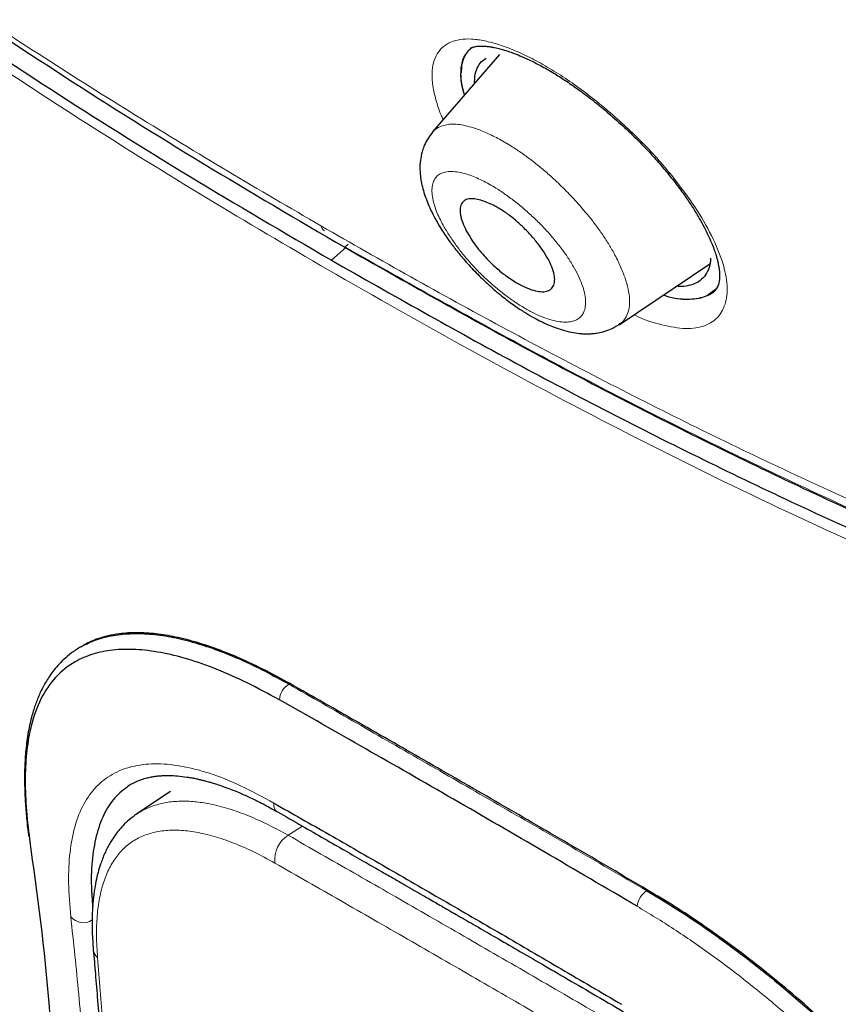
# Model space of a CAD drawing. Header units: millimetres. Extents: x 8 to 830, y 12 to 2106.
# Tile 27 of 256: x 706 to 718, y 653 to 668. Entities that reach past the tile are written whole.
import ezdxf

# ---------------------------------------------------------------- set-up
doc = ezdxf.new("R2010")
doc.units = ezdxf.units.MM

msp = doc.modelspace()

# ---------------------------------------------------------------- linework, layer by layer
at = {"color": 7, "linetype": 'Continuous', "lineweight": 30}
for p, q in [((712.709, 667.031), (711.735, 665.902)), ((712.292, 667.12), (712.273, 667.104)), ((712.292, 667.12), (712.273, 667.104)), ((712.278, 667.11), (712.279, 667.11)), ((712.329, 667.137), (712.294, 667.118)), ((712.329, 667.137), (712.294, 667.118)), ((712.431, 666.903), (712.43, 666.903)), ((712.431, 666.903), (712.43, 666.903)), ((711.737, 665.897), (711.738, 665.9)), ((714.451, 663.096), (715.772, 663.983)), ((715.602, 663.722), (715.603, 663.722)), ((715.602, 663.722), (715.603, 663.722)), ((715.89, 663.672), (715.87, 663.631)), ((706.646, 658.424), (706.618, 658.409)), ((707.924, 656.304), (707.435, 655.978)), ((707.435, 655.978), (707.438, 655.98))]:
    msp.add_line(p, q, dxfattribs=at)
at = {"color": 8, "linetype": 'Continuous', "lineweight": 0}
for p, q in [((710.266, 664.034), (710.474, 664.221)), ((710.458, 664.223), (710.508, 664.267)), ((710.462, 664.209), (710.474, 664.221)), ((709.648, 657.864), (709.663, 657.873)), ((709.637, 655.666), (709.844, 655.799)), ((714.851, 654.86), (714.866, 654.869))]:
    msp.add_line(p, q, dxfattribs=at)
for centre, radius, start, end in [((715.181, 665.337), 0.0418, 225.6707, 286.6349), ((710.229, 664.565), 0.12, 194.6112, 236.5492), ((709.79, 657.619), 0.283, 120.0668, 176.0946), ((709.546, 656.108), 0.121, 167.71, 235.4102), ((709.851, 655.315), 0.411, 121.4049, 187.3926), ((715.056, 654.577), 0.35, 125.8881, 170.6239), ((706.655, 654.624), 0.231, 218.0425, 304.4541), ((706.97, 654.019), 0.17, 186.1885, 230.7861)]:
    msp.add_arc(centre, radius, start, end, dxfattribs=at)
at = {"color": 7, "linetype": 'Continuous', "lineweight": 30}
for points, knots in [([(745.66, 659.793), (745.764, 660.48), (745.971, 661.845), (745.98, 664.126), (745.839, 666.5), (745.56, 668.959), (745.14, 671.737), (744.556, 674.849), (743.797, 678.294), (742.854, 682.202), (741.733, 686.567), (740.511, 691.367), (739.225, 696.219), (737.786, 701.184), (736.391, 705.441), (735.113, 708.944), (734.037, 711.64), (732.813, 714.414), (731.398, 717.272), (729.843, 720.044), (728.157, 722.696), (726.376, 725.186), (724.413, 727.609), (722.337, 729.916), (720.208, 732.099), (717.695, 734.506), (714.797, 737.084), (711.525, 739.783), (708.262, 742.307), (705.016, 744.673), (701.796, 746.871), (698.615, 748.9), (695.479, 750.78), (692.381, 752.569), (689.295, 754.346), (686.217, 756.051), (683.165, 757.625), (680.16, 759.028), (677.244, 760.204), (675.269, 760.946), (674.312, 761.211), (674.26, 761.225)], [0, 0, 0, 0, 0.023935, 0.047635, 0.071169, 0.094574, 0.117899, 0.148366, 0.178728, 0.20898, 0.250046, 0.291057, 0.332254, 0.37365, 0.415251, 0.436181, 0.457263, 0.478525, 0.500011, 0.521763, 0.540096, 0.558639, 0.577194, 0.595519, 0.613623, 0.631556, 0.658212, 0.684675, 0.711018, 0.737314, 0.763595, 0.789782, 0.815797, 0.841579, 0.86736, 0.893376, 0.919565, 0.94584, 0.972143, 0.998483, 1, 1, 1, 1]), ([(743.45, 659.754), (743.536, 660.303), (743.706, 661.399), (743.755, 663.206), (743.693, 665.094), (743.525, 667.057), (743.274, 669.076), (742.895, 671.534), (742.343, 674.457), (741.591, 677.86), (740.714, 681.472), (739.73, 685.281), (738.696, 689.26), (737.633, 693.26), (736.493, 697.313), (735.227, 701.441), (734.03, 704.96), (732.964, 707.832), (732.094, 710.019), (731.136, 712.244), (730.074, 714.508), (728.887, 716.81), (727.667, 718.948), (726.439, 720.901), (725.24, 722.656), (723.945, 724.39), (722.408, 726.273), (720.622, 728.271), (718.603, 730.357), (716.402, 732.483), (714.029, 734.631), (711.494, 736.787), (708.95, 738.833), (706.405, 740.778), (703.657, 742.781), (700.714, 744.8), (697.589, 746.803), (694.493, 748.666), (691.419, 750.443), (688.356, 752.204), (685.314, 753.882), (682.312, 755.424), (679.564, 756.692), (677.073, 757.715), (674.829, 758.533), (672.65, 759.212), (670.55, 759.73), (668.662, 760.044), (666.993, 760.153), (665.547, 760.068), (664.361, 759.784), (663.429, 759.327), (662.726, 758.745), (662.156, 758.011), (661.664, 757.051), (661.286, 755.835), (661.05, 754.356), (660.959, 752.757), (660.986, 751.069), (661.11, 749.313), (661.377, 746.902), (661.862, 743.795), (662.626, 739.955), (663.522, 736.044), (664.503, 732.091), (665.516, 728.124), (666.494, 724.364), (667.481, 720.778), (668.494, 717.36), (669.615, 713.883), (670.712, 710.777), (671.749, 708.066), (672.685, 705.768), (673.71, 703.433), (674.823, 701.061), (675.666, 699.448), (676.088, 698.641)], [0, 0, 0, 0, 0.011709, 0.0234, 0.035079, 0.046745, 0.058401, 0.070053, 0.08835, 0.106637, 0.124908, 0.145647, 0.166375, 0.187119, 0.207887, 0.228673, 0.249479, 0.259892, 0.270315, 0.28075, 0.291198, 0.301658, 0.31213, 0.319994, 0.327864, 0.335737, 0.343609, 0.354092, 0.364563, 0.37502, 0.38755, 0.400066, 0.41258, 0.425091, 0.437599, 0.45323, 0.468841, 0.484431, 0.499999, 0.515569, 0.531166, 0.546782, 0.562408, 0.574915, 0.587424, 0.599934, 0.612454, 0.624987, 0.635443, 0.645912, 0.656393, 0.664263, 0.672136, 0.680006, 0.687871, 0.698343, 0.708803, 0.71925, 0.729685, 0.740108, 0.750521, 0.771326, 0.792113, 0.81288, 0.833624, 0.854353, 0.875091, 0.892532, 0.909986, 0.927451, 0.944927, 0.955919, 0.966921, 0.977933, 0.988958, 1, 1, 1, 1]), ([(743.45, 659.754), (743.536, 660.303), (743.706, 661.399), (743.755, 663.206), (743.693, 665.094), (743.525, 667.057), (743.274, 669.076), (742.895, 671.534), (742.343, 674.457), (741.591, 677.86), (740.714, 681.472), (739.73, 685.281), (738.696, 689.26), (737.633, 693.26), (736.493, 697.313), (735.227, 701.441), (734.03, 704.96), (732.964, 707.832), (732.094, 710.019), (731.136, 712.244), (730.074, 714.508), (728.887, 716.81), (727.667, 718.948), (726.439, 720.901), (725.24, 722.656), (723.945, 724.39), (722.408, 726.273), (720.622, 728.271), (718.603, 730.357), (716.402, 732.483), (714.029, 734.631), (711.494, 736.787), (708.95, 738.833), (706.405, 740.778), (703.657, 742.781), (700.714, 744.8), (697.589, 746.803), (694.493, 748.666), (691.419, 750.443), (688.356, 752.204), (685.314, 753.882), (682.312, 755.424), (679.564, 756.692), (677.073, 757.715), (674.829, 758.533), (672.65, 759.212), (670.55, 759.73), (668.662, 760.044), (666.993, 760.153), (665.547, 760.068), (664.361, 759.784), (663.429, 759.327), (662.726, 758.745), (662.156, 758.011), (661.664, 757.051), (661.286, 755.835), (661.05, 754.356), (660.959, 752.757), (660.986, 751.069), (661.11, 749.313), (661.377, 746.902), (661.862, 743.795), (662.626, 739.955), (663.522, 736.044), (664.503, 732.091), (665.516, 728.124), (666.494, 724.364), (667.481, 720.778), (668.494, 717.36), (669.615, 713.883), (670.712, 710.777), (671.749, 708.066), (672.685, 705.768), (673.71, 703.433), (674.823, 701.061), (675.666, 699.448), (676.088, 698.641)], [0, 0, 0, 0, 0.011709, 0.0234, 0.035079, 0.046745, 0.058401, 0.070053, 0.08835, 0.106637, 0.124908, 0.145647, 0.166375, 0.187119, 0.207887, 0.228673, 0.249479, 0.259892, 0.270315, 0.28075, 0.291198, 0.301658, 0.31213, 0.319994, 0.327864, 0.335737, 0.343609, 0.354092, 0.364563, 0.37502, 0.38755, 0.400066, 0.41258, 0.425091, 0.437599, 0.45323, 0.468841, 0.484431, 0.499999, 0.515569, 0.531166, 0.546782, 0.562408, 0.574915, 0.587424, 0.599934, 0.612454, 0.624987, 0.635443, 0.645912, 0.656393, 0.664263, 0.672136, 0.680006, 0.687871, 0.698343, 0.708803, 0.71925, 0.729685, 0.740108, 0.750521, 0.771326, 0.792113, 0.81288, 0.833624, 0.854353, 0.875091, 0.892532, 0.909986, 0.927451, 0.944927, 0.955919, 0.966921, 0.977933, 0.988958, 1, 1, 1, 1]), ([(742.571, 660.024), (742.702, 660.656), (742.964, 661.919), (743.037, 664.065), (742.952, 666.326), (742.716, 668.694), (742.334, 671.384), (741.782, 674.409), (741.053, 677.773), (740.132, 681.615), (739.022, 685.93), (737.808, 690.683), (736.538, 695.476), (735.118, 700.36), (733.745, 704.541), (732.485, 707.966), (731.426, 710.584), (730.23, 713.25), (728.864, 715.969), (727.38, 718.581), (725.796, 721.051), (724.143, 723.35), (722.332, 725.59), (720.407, 727.748), (718.409, 729.809), (716.02, 732.109), (713.243, 734.595), (710.095, 737.206), (706.949, 739.656), (703.805, 741.957), (700.673, 744.106), (697.565, 746.096), (694.484, 747.945), (692.448, 749.121), (691.43, 749.71)], [0, 0, 0, 0, 0.027961, 0.055896, 0.083926, 0.111994, 0.13998, 0.176562, 0.213145, 0.249758, 0.299733, 0.349715, 0.399667, 0.449587, 0.499558, 0.524633, 0.549704, 0.574672, 0.599627, 0.624766, 0.645672, 0.666497, 0.687479, 0.708392, 0.729201, 0.750078, 0.781476, 0.812638, 0.843742, 0.874921, 0.906237, 0.937548, 0.968776, 1, 1, 1, 1]), ([(694.992, 675.331), (695.432, 674.92), (696.515, 673.907), (698.256, 672.394), (700.217, 670.781), (702.187, 669.27), (704.169, 667.855), (706.166, 666.522), (708.193, 665.248), (709.575, 664.439), (710.266, 664.034)], [0, 0, 0, 0, 0.090125, 0.221769, 0.3530584, 0.4841717, 0.6129283, 0.7417843, 0.8708002, 1, 1, 1, 1]), ([(701.981, 669.78), (702.127, 669.668), (702.918, 669.059), (704.379, 668.036), (706.37, 666.702), (708.392, 665.434), (709.769, 664.627), (710.458, 664.223)], [0, 0, 0, 0, 0.053096, 0.289459, 0.526002, 0.762835, 1, 1, 1, 1]), ([(712.279, 667.109), (712.242, 667.066), (712.167, 666.979), (712.138, 666.774), (712.148, 666.592), (712.19, 666.467), (712.199, 666.441)], [0, 0, 0, 0, 0.303206, 0.610192, 0.916301, 1, 1, 1, 1]), ([(712.279, 667.109), (712.242, 667.066), (712.167, 666.979), (712.138, 666.774), (712.148, 666.592), (712.19, 666.467), (712.199, 666.441)], [0, 0, 0, 0, 0.303206, 0.610192, 0.916301, 1, 1, 1, 1]), ([(712.303, 667.126), (712.286, 667.112), (712.243, 667.079), (712.207, 667.024), (712.183, 666.972), (712.171, 666.938), (712.16, 666.901), (712.152, 666.86), (712.147, 666.817), (712.142, 666.722), (712.151, 666.601), (712.188, 666.478), (712.199, 666.44)], [0, 0, 0, 0, 0.111693, 0.272647, 0.328683, 0.385901, 0.444304, 0.503894, 0.564676, 0.626659, 0.885417, 1, 1, 1, 1]), ([(712.303, 667.126), (712.286, 667.112), (712.243, 667.079), (712.207, 667.024), (712.183, 666.972), (712.171, 666.938), (712.16, 666.901), (712.152, 666.86), (712.147, 666.817), (712.142, 666.722), (712.151, 666.601), (712.188, 666.478), (712.199, 666.44)], [0, 0, 0, 0, 0.111693, 0.272647, 0.328683, 0.385901, 0.444304, 0.503894, 0.564676, 0.626659, 0.885417, 1, 1, 1, 1]), ([(712.158, 666.763), (712.159, 666.797), (712.161, 666.875), (712.19, 666.976), (712.235, 667.063), (712.278, 667.104), (712.298, 667.123)], [0, 0, 0, 0, 0.216453, 0.50095, 0.780321, 1, 1, 1, 1]), ([(712.158, 666.763), (712.159, 666.797), (712.161, 666.875), (712.19, 666.976), (712.235, 667.063), (712.278, 667.104), (712.298, 667.123)], [0, 0, 0, 0, 0.216453, 0.50095, 0.780321, 1, 1, 1, 1]), ([(712.303, 667.126), (712.308, 667.128), (712.318, 667.133), (712.338, 667.14), (712.365, 667.146), (712.394, 667.151), (712.43, 667.153), (712.476, 667.153), (712.529, 667.149), (712.584, 667.141), (712.634, 667.132), (712.677, 667.122), (712.716, 667.112), (712.761, 667.1), (712.822, 667.081), (712.906, 667.052), (713.014, 667.009), (713.149, 666.949), (713.313, 666.866), (713.487, 666.767), (713.667, 666.653), (713.848, 666.528), (714.045, 666.382), (714.255, 666.212), (714.476, 666.019), (714.677, 665.828), (714.854, 665.646), (715.007, 665.48), (715.103, 665.365), (715.152, 665.307)], [0, 0, 0, 0, 0.027216, 0.054119, 0.075259, 0.097566, 0.121389, 0.146763, 0.177406, 0.204381, 0.22697, 0.245125, 0.258807, 0.273422, 0.295021, 0.323632, 0.359269, 0.401942, 0.451645, 0.508369, 0.555539, 0.606728, 0.662046, 0.721522, 0.78513, 0.852796, 0.900127, 0.949195, 1, 1, 1, 1]), ([(712.303, 667.126), (712.308, 667.128), (712.318, 667.133), (712.338, 667.14), (712.365, 667.146), (712.394, 667.151), (712.43, 667.153), (712.476, 667.153), (712.529, 667.149), (712.584, 667.141), (712.634, 667.132), (712.677, 667.122), (712.716, 667.112), (712.761, 667.1), (712.822, 667.081), (712.906, 667.052), (713.014, 667.009), (713.149, 666.949), (713.313, 666.866), (713.487, 666.767), (713.667, 666.653), (713.848, 666.528), (714.045, 666.382), (714.255, 666.212), (714.476, 666.019), (714.677, 665.828), (714.854, 665.646), (715.007, 665.48), (715.103, 665.365), (715.152, 665.307)], [0, 0, 0, 0, 0.027216, 0.054119, 0.075259, 0.097566, 0.121389, 0.146763, 0.177406, 0.204381, 0.22697, 0.245125, 0.258807, 0.273422, 0.295021, 0.323632, 0.359269, 0.401942, 0.451645, 0.508369, 0.555539, 0.606728, 0.662046, 0.721522, 0.78513, 0.852796, 0.900127, 0.949195, 1, 1, 1, 1]), ([(712.348, 666.613), (712.348, 666.647), (712.349, 666.73), (712.383, 666.834), (712.437, 666.923), (712.492, 666.959), (712.516, 666.974)], [0, 0, 0, 0, 0.204264, 0.494465, 0.787224, 1, 1, 1, 1]), ([(712.348, 666.613), (712.348, 666.647), (712.349, 666.73), (712.383, 666.834), (712.437, 666.923), (712.492, 666.959), (712.516, 666.974)], [0, 0, 0, 0, 0.204264, 0.494465, 0.787224, 1, 1, 1, 1]), ([(711.736, 665.898), (711.708, 665.862), (711.658, 665.798), (711.611, 665.698), (711.577, 665.597), (711.555, 665.487), (711.55, 665.36), (711.56, 665.239), (711.58, 665.129), (711.61, 665.019), (711.649, 664.909), (711.693, 664.803), (711.737, 664.71), (711.778, 664.633), (711.815, 664.567), (711.858, 664.496), (711.916, 664.405), (711.999, 664.286), (712.109, 664.144), (712.248, 663.98), (712.416, 663.804), (712.599, 663.633), (712.778, 663.484), (712.941, 663.364), (713.085, 663.27), (713.209, 663.198), (713.314, 663.144), (713.411, 663.099), (713.513, 663.058), (713.63, 663.018), (713.751, 662.987), (713.853, 662.971), (713.931, 662.965), (713.992, 662.963), (714.056, 662.966), (714.131, 662.974), (714.224, 662.994), (714.337, 663.032), (714.409, 663.075), (714.449, 663.099)], [0, 0, 0, 0, 0.031501, 0.056614, 0.075254, 0.104056, 0.136535, 0.164345, 0.190197, 0.215941, 0.244855, 0.270202, 0.292784, 0.311072, 0.325184, 0.339537, 0.362449, 0.390874, 0.424913, 0.464655, 0.510121, 0.557901, 0.60111, 0.639585, 0.673496, 0.702865, 0.72766, 0.748504, 0.771859, 0.799527, 0.830896, 0.858413, 0.873518, 0.887552, 0.901853, 0.917339, 0.938825, 0.966389, 1, 1, 1, 1]), ([(715.152, 665.307), (715.202, 665.244), (715.299, 665.123), (715.424, 664.949), (715.529, 664.79), (715.615, 664.647), (715.685, 664.52), (715.744, 664.402), (715.792, 664.295), (715.829, 664.201), (715.855, 664.125), (715.872, 664.066), (715.886, 664.014), (715.896, 663.964), (715.905, 663.914), (715.91, 663.864), (715.912, 663.817), (715.911, 663.773), (715.907, 663.729), (715.897, 663.685), (715.885, 663.652), (715.873, 663.636), (715.87, 663.631)], [0, 0, 0, 0, 0.081252, 0.156802, 0.226678, 0.290894, 0.349466, 0.402422, 0.458603, 0.506824, 0.547162, 0.57969, 0.605832, 0.638719, 0.672977, 0.708604, 0.747296, 0.788136, 0.839001, 0.899734, 0.970215, 1, 1, 1, 1]), ([(715.152, 665.307), (715.202, 665.244), (715.299, 665.123), (715.424, 664.949), (715.529, 664.79), (715.615, 664.647), (715.685, 664.52), (715.744, 664.402), (715.792, 664.295), (715.829, 664.201), (715.855, 664.125), (715.872, 664.066), (715.886, 664.014), (715.896, 663.964), (715.905, 663.914), (715.91, 663.864), (715.912, 663.817), (715.911, 663.773), (715.907, 663.729), (715.9, 663.694), (715.893, 663.677), (715.89, 663.672)], [0, 0, 0, 0, 0.087601, 0.169054, 0.24439, 0.313623, 0.376772, 0.433866, 0.494437, 0.546426, 0.589916, 0.624985, 0.65317, 0.688626, 0.725561, 0.763972, 0.805687, 0.849718, 0.904558, 0.970037, 1, 1, 1, 1]), ([(713.483, 663.908), (713.494, 663.871), (713.515, 663.797), (713.513, 663.707), (713.486, 663.638), (713.434, 663.592), (713.357, 663.573), (713.261, 663.581), (713.148, 663.613), (713.065, 663.65), (713.022, 663.673), (713.022, 663.673), (713.022, 663.673), (713.022, 663.673), (713.022, 663.673), (713.022, 663.673), (713.021, 663.673), (713.021, 663.674), (713.02, 663.674), (713.018, 663.675), (713.01, 663.679), (712.985, 663.692), (712.933, 663.722), (712.845, 663.778), (712.724, 663.868), (712.577, 663.999), (712.414, 664.176), (712.29, 664.349), (712.209, 664.496), (712.17, 664.587), (712.15, 664.654), (712.14, 664.7), (712.133, 664.766), (712.143, 664.841), (712.188, 664.903), (712.258, 664.931), (712.342, 664.931), (712.458, 664.906), (712.577, 664.859), (712.688, 664.8), (712.778, 664.745), (712.892, 664.662), (713.024, 664.548), (713.148, 664.422), (713.26, 664.291), (713.357, 664.157), (713.436, 664.026), (713.467, 663.948), (713.483, 663.908)], [0, 0, 0, 0, 0.031703, 0.063196, 0.094652, 0.125855, 0.157201, 0.188336, 0.219547, 0.250656, 0.250659, 0.250661, 0.250665, 0.250673, 0.250687, 0.250712, 0.25076, 0.250854, 0.25105, 0.251487, 0.252548, 0.256283, 0.269224, 0.289447, 0.317194, 0.352124, 0.39436, 0.44396, 0.471653, 0.500983, 0.514902, 0.528593, 0.541879, 0.579953, 0.615179, 0.647852, 0.677709, 0.704958, 0.751193, 0.766671, 0.782254, 0.813339, 0.844419, 0.875502, 0.906686, 0.937753, 0.968931, 1, 1, 1, 1]), ([(710.458, 664.223), (711.346, 663.72), (713.119, 662.715), (715.842, 661.314), (718.592, 660.026), (721.164, 658.968), (723.542, 658.11), (725.724, 657.416), (727.897, 656.82), (729.791, 656.39), (731.401, 656.095), (732.735, 655.902), (734.032, 655.77), (735.285, 655.705), (736.478, 655.714), (737.596, 655.804), (738.583, 655.978), (739.443, 656.229), (740.171, 656.558), (740.697, 656.883), (740.949, 657.126), (741.025, 657.199)], [0, 0, 0, 0, 0.0816437, 0.1631183, 0.2444498, 0.3257245, 0.3896415, 0.4537048, 0.5180304, 0.5823858, 0.6240917, 0.6657639, 0.7074749, 0.7493205, 0.7911951, 0.8328288, 0.8743755, 0.9109018, 0.9476076, 0.9841652, 1, 1, 1, 1]), ([(710.266, 664.034), (711.157, 663.529), (712.935, 662.521), (715.667, 661.117), (718.426, 659.826), (721.006, 658.767), (723.393, 657.909), (725.582, 657.216), (727.762, 656.62), (729.662, 656.192), (731.277, 655.898), (732.614, 655.707), (733.915, 655.577), (735.17, 655.515), (736.365, 655.527), (737.484, 655.62), (738.472, 655.797), (739.331, 656.053), (740.063, 656.382), (740.693, 656.799), (741.228, 657.299), (741.675, 657.877), (742.044, 658.528), (742.346, 659.241), (742.496, 659.763), (742.571, 660.024)], [0, 0, 0, 0, 0.069983, 0.139819, 0.209532, 0.279196, 0.333982, 0.388895, 0.444034, 0.499198, 0.534947, 0.570667, 0.606421, 0.642292, 0.678185, 0.713872, 0.749485, 0.780797, 0.812262, 0.843597, 0.874737, 0.905872, 0.93711, 0.968486, 1, 1, 1, 1]), ([(715.78, 664.067), (715.779, 664.043), (715.777, 663.97), (715.742, 663.871), (715.676, 663.773), (715.582, 663.703), (715.46, 663.663), (715.36, 663.649), (715.295, 663.656), (715.286, 663.657)], [0, 0, 0, 0, 0.0870393, 0.2662428, 0.4426935, 0.6193439, 0.7954639, 0.9718237, 1, 1, 1, 1]), ([(715.78, 664.067), (715.779, 664.043), (715.777, 663.97), (715.742, 663.871), (715.676, 663.773), (715.582, 663.703), (715.46, 663.663), (715.36, 663.649), (715.295, 663.656), (715.286, 663.657)], [0, 0, 0, 0, 0.0870393, 0.2662428, 0.4426935, 0.6193439, 0.7954639, 0.9718237, 1, 1, 1, 1]), ([(715.89, 663.672), (715.882, 663.653), (715.844, 663.57), (715.698, 663.49), (715.452, 663.454), (715.24, 663.474), (715.108, 663.523), (715.094, 663.528)], [0, 0, 0, 0, 0.081818, 0.37552, 0.670239, 0.96511, 1, 1, 1, 1]), ([(715.852, 663.611), (715.802, 663.569), (715.7, 663.482), (715.45, 663.456), (715.24, 663.474), (715.108, 663.523), (715.094, 663.528)], [0, 0, 0, 0, 0.304943, 0.632971, 0.961167, 1, 1, 1, 1]), ([(706.618, 658.408), (706.691, 658.445), (706.837, 658.519), (707.089, 658.581), (707.362, 658.608), (707.654, 658.597), (707.961, 658.552), (708.281, 658.473), (708.612, 658.363), (708.951, 658.224), (709.295, 658.06), (709.531, 657.929), (709.648, 657.864)], [0, 0, 0, 0, 0.107508, 0.214338, 0.319197, 0.422106, 0.523089, 0.622169, 0.719373, 0.814726, 0.908258, 1, 1, 1, 1]), ([(709.663, 657.873), (709.548, 657.936), (709.315, 658.064), (708.976, 658.226), (708.64, 658.365), (708.312, 658.476), (708, 658.556), (707.706, 658.603), (707.432, 658.62), (707.203, 658.605), (707.014, 658.571), (706.902, 658.538), (706.834, 658.514), (706.805, 658.502), (706.777, 658.491), (706.749, 658.478), (706.722, 658.465), (706.695, 658.451), (706.669, 658.438), (706.653, 658.429), (706.646, 658.424)], [0, 0, 0, 0, 0.089748, 0.181735, 0.275997, 0.372568, 0.471478, 0.565935, 0.662476, 0.761125, 0.827404, 0.894615, 0.907928, 0.921277, 0.934663, 0.948085, 0.961543, 0.975038, 0.988569, 1, 1, 1, 1]), ([(706.618, 658.409), (706.572, 658.38), (706.485, 658.325), (706.375, 658.232), (706.285, 658.14), (706.213, 658.053), (706.155, 657.972), (706.107, 657.894), (706.064, 657.816), (706.025, 657.736), (705.99, 657.655), (705.96, 657.575), (705.932, 657.493), (705.906, 657.402), (705.879, 657.294), (705.854, 657.172), (705.834, 657.042), (705.819, 656.912), (705.809, 656.783), (705.802, 656.651), (705.8, 656.508), (705.802, 656.342), (705.811, 656.143), (705.829, 655.909), (705.85, 655.735), (705.862, 655.643)], [0, 0, 0, 0, 0.063576, 0.120854, 0.171823, 0.216461, 0.254905, 0.290194, 0.323532, 0.357946, 0.390179, 0.420988, 0.450605, 0.482855, 0.521767, 0.565155, 0.608312, 0.649783, 0.689577, 0.727754, 0.767541, 0.814652, 0.869089, 0.930861, 1, 1, 1, 1]), ([(709.507, 657.638), (709.35, 657.723), (709.037, 657.893), (708.593, 658.088), (708.17, 658.237), (707.776, 658.334), (707.412, 658.378), (707.081, 658.37), (706.787, 658.31), (706.501, 658.186), (706.241, 657.978), (706.027, 657.664), (705.896, 657.3), (705.828, 656.912), (705.805, 656.518), (705.817, 656.086), (705.854, 655.768), (705.872, 655.608)], [0, 0, 0, 0, 0.062511, 0.124964, 0.187412, 0.249897, 0.312408, 0.374905, 0.437385, 0.499876, 0.583205, 0.666552, 0.749903, 0.81243, 0.874949, 0.937473, 1, 1, 1, 1]), ([(714.865, 654.869), (714.503, 655.082), (713.779, 655.506), (712.717, 656.123), (711.676, 656.724), (710.655, 657.31), (709.993, 657.685), (709.663, 657.873)], [0, 0, 0, 0, 0.200075, 0.400027, 0.599943, 0.799905, 1, 1, 1, 1]), ([(714.711, 654.634), (714.258, 654.899), (713.353, 655.43), (712.037, 656.195), (710.748, 656.934), (709.921, 657.404), (709.507, 657.638)], [0, 0, 0, 0, 0.2499793, 0.4999802, 0.7499945, 1, 1, 1, 1]), ([(707.349, 656.408), (707.375, 656.422), (707.425, 656.449), (707.502, 656.479), (707.573, 656.5), (707.639, 656.515), (707.697, 656.524), (707.751, 656.531), (707.818, 656.536), (707.909, 656.537), (708.029, 656.532), (708.137, 656.519), (708.225, 656.504), (708.285, 656.493), (708.34, 656.48), (708.391, 656.468), (708.437, 656.456), (708.483, 656.444), (708.535, 656.428), (708.604, 656.407), (708.693, 656.377), (708.804, 656.336), (708.937, 656.281), (709.094, 656.211), (709.276, 656.121), (709.408, 656.047), (709.478, 656.009)], [0, 0, 0, 0, 0.063517, 0.119786, 0.168851, 0.210733, 0.245441, 0.273328, 0.300598, 0.354924, 0.414872, 0.479688, 0.508828, 0.535653, 0.560162, 0.582352, 0.602222, 0.619822, 0.640611, 0.668247, 0.704555, 0.748404, 0.799822, 0.858847, 0.925541, 1, 1, 1, 1]), ([(707.352, 656.409), (707.277, 656.356), (707.126, 656.25), (706.963, 656.007), (706.846, 655.707), (706.782, 655.343), (706.763, 654.983), (706.784, 654.723), (706.792, 654.624)], [0, 0, 0, 0, 0.175887, 0.354581, 0.532854, 0.710925, 0.889032, 1, 1, 1, 1]), ([(709.428, 656.134), (709.695, 655.982), (710.23, 655.68), (711.052, 655.206), (711.888, 654.723), (712.739, 654.23), (713.604, 653.724), (714.192, 653.379), (714.485, 653.207)], [0, 0, 0, 0, 0.166715, 0.333416, 0.5001, 0.666758, 0.833361, 1, 1, 1, 1]), ([(709.478, 656.009), (709.597, 655.941), (709.824, 655.811), (710.153, 655.622), (710.454, 655.449), (710.727, 655.292), (710.957, 655.16), (711.147, 655.051), (711.3, 654.963), (711.434, 654.885), (711.559, 654.814), (711.7, 654.732), (711.875, 654.632), (712.092, 654.506), (712.342, 654.362), (712.625, 654.198), (712.94, 654.016), (713.287, 653.815), (713.666, 653.594), (714.079, 653.354), (714.367, 653.186), (714.516, 653.099)], [0, 0, 0, 0, 0.074857, 0.143205, 0.205218, 0.260994, 0.31058, 0.345211, 0.376032, 0.403038, 0.426332, 0.450812, 0.487507, 0.530431, 0.579613, 0.635082, 0.696859, 0.763675, 0.836544, 0.915377, 1, 1, 1, 1]), ([(707.436, 655.979), (707.397, 655.951), (707.325, 655.899), (707.237, 655.815), (707.17, 655.738), (707.118, 655.671), (707.078, 655.611), (707.026, 655.525), (706.965, 655.406), (706.91, 655.262), (706.868, 655.124), (706.837, 654.992), (706.812, 654.843), (706.793, 654.673), (706.782, 654.476), (706.783, 654.253), (706.794, 654.087), (706.801, 654.001)], [0, 0, 0, 0, 0.070138, 0.131498, 0.184075, 0.227908, 0.266655, 0.304071, 0.38699, 0.470416, 0.52941, 0.592173, 0.659195, 0.733218, 0.814658, 0.903551, 1, 1, 1, 1]), ([(705.872, 655.608), (705.982, 654.811), (706.202, 653.216), (706.268, 650.559), (706.217, 647.788), (706.212, 644.682), (706.244, 641.213), (706.332, 637.385), (706.438, 634.789), (706.491, 633.491)], [0, 0, 0, 0, 0.1249219, 0.2498099, 0.3747876, 0.4997874, 0.6664825, 0.8332242, 1, 1, 1, 1]), ([(714.851, 654.86), (715.014, 654.762), (715.345, 654.563), (715.857, 654.214), (716.383, 653.823), (716.919, 653.386), (717.461, 652.906), (718.004, 652.382), (718.541, 651.819), (718.904, 651.403), (719.109, 651.157), (719.167, 651.088), (719.228, 651.014), (719.294, 650.933), (719.363, 650.846), (719.475, 650.706), (719.632, 650.502), (719.854, 650.203), (720.106, 649.843), (720.383, 649.417), (720.615, 649.029), (720.798, 648.699), (720.93, 648.445), (721.048, 648.203), (721.153, 647.972), (721.246, 647.752), (721.361, 647.459), (721.483, 647.111), (721.556, 646.838), (721.59, 646.71)], [0, 0, 0, 0, 0.056484, 0.114651, 0.174529, 0.236146, 0.299528, 0.364697, 0.431673, 0.500478, 0.507599, 0.515372, 0.523799, 0.53288, 0.542615, 0.553003, 0.580076, 0.610781, 0.652069, 0.698504, 0.750085, 0.778886, 0.806559, 0.833105, 0.858523, 0.882814, 0.905978, 0.956114, 1, 1, 1, 1]), ([(721.648, 646.744), (721.628, 646.818), (721.586, 646.974), (721.505, 647.225), (721.405, 647.506), (721.297, 647.774), (721.188, 648.023), (721.083, 648.246), (720.966, 648.482), (720.836, 648.729), (720.661, 649.04), (720.444, 649.4), (720.188, 649.792), (719.94, 650.148), (719.713, 650.456), (719.51, 650.719), (719.372, 650.891), (719.287, 650.994), (719.25, 651.039), (719.215, 651.082), (719.18, 651.124), (719.146, 651.164), (719.113, 651.203), (718.954, 651.391), (718.664, 651.721), (718.233, 652.179), (717.798, 652.613), (717.361, 653.021), (716.926, 653.4), (716.496, 653.752), (716.073, 654.074), (715.659, 654.368), (715.256, 654.635), (714.995, 654.792), (714.865, 654.869)], [0, 0, 0, 0, 0.025629, 0.054318, 0.086069, 0.120884, 0.144337, 0.169002, 0.194877, 0.221964, 0.250262, 0.297002, 0.33991, 0.378987, 0.414232, 0.442079, 0.466959, 0.472137, 0.477165, 0.482043, 0.486772, 0.491352, 0.495782, 0.500065, 0.555436, 0.609579, 0.662504, 0.714224, 0.764751, 0.814099, 0.862281, 0.909314, 0.955214, 1, 1, 1, 1]), ([(706.801, 654.001), (706.811, 653.884), (706.832, 653.638), (706.864, 653.251), (706.897, 652.829), (706.931, 652.372), (706.962, 651.877), (706.991, 651.343), (707.013, 650.785), (707.027, 650.202), (707.032, 649.596), (707.031, 648.951), (707.024, 648.268), (707.014, 647.547), (707.007, 647.053), (707.003, 646.801)], [0, 0, 0, 0, 0.052603, 0.109997, 0.172138, 0.238985, 0.310501, 0.386674, 0.467537, 0.545859, 0.628278, 0.714873, 0.805697, 0.900758, 1, 1, 1, 1])]:
    msp.add_open_spline(points, degree=3, knots=knots, dxfattribs=at)
at = {"color": 8, "linetype": 'Continuous', "lineweight": 0}
for points, knots in [([(691.426, 750.019), (692.789, 749.23), (695.507, 747.658), (699.622, 745.116), (703.422, 742.536), (706.901, 739.991), (710.058, 737.534), (713.23, 734.903), (716.035, 732.391), (718.45, 730.065), (720.475, 727.978), (722.427, 725.797), (724.259, 723.53), (725.941, 721.208), (727.558, 718.711), (729.071, 716.07), (730.464, 713.319), (731.686, 710.62), (732.768, 707.973), (734.049, 704.52), (735.442, 700.313), (736.879, 695.4), (738.162, 690.579), (739.385, 685.797), (740.581, 681.137), (741.638, 676.658), (742.498, 672.408), (743.028, 668.889), (743.294, 666.061), (743.367, 663.87), (743.293, 661.779), (743.042, 660.54), (742.916, 659.918)], [0, 0, 0, 0, 0.041621, 0.083027, 0.124254, 0.155187, 0.186259, 0.217684, 0.249258, 0.270278, 0.291311, 0.312423, 0.333508, 0.354515, 0.375614, 0.400882, 0.426039, 0.451271, 0.476543, 0.501735, 0.551843, 0.601883, 0.651941, 0.702019, 0.752119, 0.798831, 0.845298, 0.891449, 0.918531, 0.94558, 0.97268, 1, 1, 1, 1]), ([(691.594, 749.498), (692.938, 748.719), (695.625, 747.162), (699.708, 744.651), (703.498, 742.096), (706.974, 739.56), (710.12, 737.12), (713.261, 734.523), (716.031, 732.052), (718.419, 729.761), (720.421, 727.701), (722.345, 725.551), (724.153, 723.307), (725.799, 720.998), (727.375, 718.514), (728.843, 715.893), (730.189, 713.168), (731.363, 710.503), (732.399, 707.9), (733.672, 704.377), (735.086, 699.987), (736.561, 694.792), (737.882, 689.697), (739.18, 684.639), (740.454, 679.614), (741.564, 674.691), (742.285, 670.597), (742.677, 667.303), (742.813, 664.767), (742.766, 662.353), (742.465, 660.947), (742.314, 660.241)], [0, 0, 0, 0, 0.041423, 0.082782, 0.124134, 0.155297, 0.186603, 0.217844, 0.249056, 0.270029, 0.291034, 0.311941, 0.332858, 0.353998, 0.375089, 0.400281, 0.425487, 0.450587, 0.47556, 0.500487, 0.55394, 0.60745, 0.660879, 0.714259, 0.767673, 0.821184, 0.87479, 0.906052, 0.937244, 0.968478, 1, 1, 1, 1]), ([(691.594, 749.498), (692.938, 748.719), (695.625, 747.162), (699.708, 744.651), (703.498, 742.096), (706.974, 739.56), (710.12, 737.12), (713.261, 734.523), (716.031, 732.052), (718.419, 729.761), (720.421, 727.701), (722.345, 725.551), (724.153, 723.307), (725.799, 720.998), (727.375, 718.514), (728.843, 715.893), (730.189, 713.168), (731.363, 710.503), (732.399, 707.9), (733.672, 704.377), (735.086, 699.987), (736.561, 694.792), (737.882, 689.697), (739.18, 684.639), (740.454, 679.614), (741.564, 674.691), (742.285, 670.597), (742.677, 667.303), (742.813, 664.767), (742.766, 662.353), (742.465, 660.947), (742.314, 660.241)], [0, 0, 0, 0, 0.041423, 0.082782, 0.124134, 0.155297, 0.186603, 0.217844, 0.249056, 0.270029, 0.291034, 0.311941, 0.332858, 0.353998, 0.375089, 0.400281, 0.425487, 0.450587, 0.47556, 0.500487, 0.55394, 0.60745, 0.660879, 0.714259, 0.767673, 0.821184, 0.87479, 0.906052, 0.937244, 0.968478, 1, 1, 1, 1]), ([(741.95, 660.218), (742.077, 660.775), (742.329, 661.886), (742.436, 663.758), (742.41, 665.721), (742.253, 667.777), (741.936, 670.378), (741.403, 673.56), (740.607, 677.344), (739.685, 681.207), (738.686, 685.12), (737.677, 689.052), (736.658, 693.004), (735.567, 697.006), (734.36, 701.078), (733.219, 704.546), (732.201, 707.369), (731.364, 709.519), (730.437, 711.71), (729.406, 713.941), (728.248, 716.208), (727.054, 718.312), (725.85, 720.234), (724.673, 721.959), (723.403, 723.658), (721.904, 725.495), (720.156, 727.448), (718.17, 729.493), (716, 731.577), (713.664, 733.681), (711.169, 735.793), (708.661, 737.8), (706.154, 739.712), (703.454, 741.67), (700.567, 743.64), (697.501, 745.594), (694.458, 747.418), (692.446, 748.584), (691.438, 749.168)], [0, 0, 0, 0, 0.025187, 0.050179, 0.075123, 0.100094, 0.125136, 0.166903, 0.208626, 0.250313, 0.291969, 0.333625, 0.37529, 0.416998, 0.458703, 0.500331, 0.521117, 0.541911, 0.562756, 0.58369, 0.604635, 0.625533, 0.64124, 0.657021, 0.672697, 0.688253, 0.709036, 0.729951, 0.750861, 0.775791, 0.800731, 0.825772, 0.850789, 0.87571, 0.906738, 0.93776, 0.968848, 1, 1, 1, 1]), ([(741.95, 660.218), (742.077, 660.775), (742.329, 661.886), (742.436, 663.758), (742.41, 665.721), (742.253, 667.777), (741.936, 670.378), (741.403, 673.56), (740.607, 677.344), (739.685, 681.207), (738.686, 685.12), (737.677, 689.052), (736.658, 693.004), (735.567, 697.006), (734.36, 701.078), (733.219, 704.546), (732.201, 707.369), (731.364, 709.519), (730.437, 711.71), (729.406, 713.941), (728.248, 716.208), (727.054, 718.312), (725.85, 720.234), (724.673, 721.959), (723.403, 723.658), (721.904, 725.495), (720.156, 727.448), (718.17, 729.493), (716, 731.577), (713.664, 733.681), (711.169, 735.793), (708.661, 737.8), (706.154, 739.712), (703.454, 741.67), (700.567, 743.64), (697.501, 745.594), (694.458, 747.418), (692.446, 748.584), (691.438, 749.168)], [0, 0, 0, 0, 0.025187, 0.050179, 0.075123, 0.100094, 0.125136, 0.166903, 0.208626, 0.250313, 0.291969, 0.333625, 0.37529, 0.416998, 0.458703, 0.500331, 0.521117, 0.541911, 0.562756, 0.58369, 0.604635, 0.625533, 0.64124, 0.657021, 0.672697, 0.688253, 0.709036, 0.729951, 0.750861, 0.775791, 0.800731, 0.825772, 0.850789, 0.87571, 0.906738, 0.93776, 0.968848, 1, 1, 1, 1]), ([(710.328, 663.83), (709.736, 664.177), (708.552, 664.869), (706.81, 665.95), (705.09, 667.071), (703.393, 668.244), (701.714, 669.473), (700.17, 670.675), (698.759, 671.831), (697.475, 672.929), (696.199, 674.063), (694.931, 675.235), (693.67, 676.443), (692.514, 677.59), (691.46, 678.667), (690.504, 679.667), (689.546, 680.695), (688.585, 681.75), (687.69, 682.756), (687.054, 683.482), (686.74, 683.849), (686.679, 683.921)], [0, 0, 0, 0, 0.070081, 0.140099, 0.210067, 0.280007, 0.349958, 0.419967, 0.474994, 0.529999, 0.584953, 0.639833, 0.694621, 0.749311, 0.79104, 0.832802, 0.874644, 0.916629, 0.958795, 0.991938, 1, 1, 1, 1]), ([(695.478, 675.174), (695.582, 675.078), (696.04, 674.657), (696.857, 673.936), (697.923, 673.017), (698.988, 672.132), (700.052, 671.278), (701.121, 670.449), (702.264, 669.596), (703.483, 668.724), (704.782, 667.835), (706.093, 666.974), (707.418, 666.14), (708.756, 665.326), (709.661, 664.798), (710.113, 664.535)], [0, 0, 0, 0, 0.022087, 0.097762, 0.173462, 0.247793, 0.322062, 0.396219, 0.470288, 0.558456, 0.646648, 0.734887, 0.823188, 0.911558, 1, 1, 1, 1]), ([(695.478, 675.174), (695.582, 675.078), (696.04, 674.657), (696.857, 673.936), (697.923, 673.017), (698.988, 672.132), (700.052, 671.278), (701.121, 670.449), (702.264, 669.596), (703.483, 668.724), (704.782, 667.835), (706.093, 666.974), (707.418, 666.14), (708.756, 665.326), (709.661, 664.798), (710.113, 664.535)], [0, 0, 0, 0, 0.022087, 0.097762, 0.173462, 0.247793, 0.322062, 0.396219, 0.470288, 0.558456, 0.646648, 0.734887, 0.823188, 0.911558, 1, 1, 1, 1]), ([(711.89, 666.081), (711.88, 666.104), (711.834, 666.205), (711.782, 666.371), (711.736, 666.575), (711.725, 666.757), (711.745, 666.913), (711.798, 667.042), (711.88, 667.142), (711.992, 667.212), (712.132, 667.252), (712.3, 667.259), (712.492, 667.232), (712.706, 667.175), (712.936, 667.089), (713.181, 666.974), (713.436, 666.832), (713.699, 666.665), (713.964, 666.474), (714.228, 666.264), (714.488, 666.038), (714.738, 665.8), (714.977, 665.552), (715.121, 665.382), (715.193, 665.297)], [0, 0, 0, 0, 0.0130899, 0.0598387, 0.1066983, 0.1538424, 0.2010755, 0.2481272, 0.2950644, 0.3419369, 0.3888037, 0.4357594, 0.4828222, 0.5299213, 0.5770256, 0.6240818, 0.6710491, 0.7179343, 0.7648656, 0.8119057, 0.8589968, 0.9060673, 0.9530666, 1, 1, 1, 1]), ([(711.89, 666.081), (711.88, 666.104), (711.834, 666.205), (711.782, 666.371), (711.736, 666.575), (711.725, 666.757), (711.745, 666.913), (711.798, 667.042), (711.88, 667.142), (711.992, 667.212), (712.132, 667.252), (712.3, 667.259), (712.492, 667.232), (712.706, 667.175), (712.936, 667.089), (713.181, 666.974), (713.436, 666.832), (713.699, 666.665), (713.964, 666.474), (714.228, 666.264), (714.488, 666.038), (714.738, 665.8), (714.977, 665.552), (715.121, 665.382), (715.193, 665.297)], [0, 0, 0, 0, 0.0130899, 0.0598387, 0.1066983, 0.1538424, 0.2010755, 0.2481272, 0.2950644, 0.3419369, 0.3888037, 0.4357594, 0.4828222, 0.5299213, 0.5770256, 0.6240818, 0.6710491, 0.7179343, 0.7648656, 0.8119057, 0.8589968, 0.9060673, 0.9530666, 1, 1, 1, 1]), ([(711.738, 665.9), (711.739, 665.901), (711.758, 665.931), (711.817, 665.968), (711.906, 666.004), (712.005, 666.017), (712.105, 666.014), (712.215, 665.995), (712.347, 665.959), (712.505, 665.899), (712.686, 665.811), (712.859, 665.711), (713.019, 665.606), (713.164, 665.501), (713.308, 665.387), (713.467, 665.25), (713.637, 665.089), (713.815, 664.905), (713.967, 664.729), (714.095, 664.568), (714.201, 664.422), (714.295, 664.277), (714.387, 664.118), (714.471, 663.95), (714.54, 663.775), (714.585, 663.613), (714.606, 663.466), (714.599, 663.338), (714.567, 663.231), (714.517, 663.15), (714.468, 663.116), (714.447, 663.101)], [0, 0, 0, 0, 0.001802, 0.042286, 0.082665, 0.112866, 0.142993, 0.173184, 0.203515, 0.244088, 0.284696, 0.325181, 0.355398, 0.385453, 0.415508, 0.445671, 0.486007, 0.526425, 0.56685, 0.597163, 0.627477, 0.657777, 0.688055, 0.728396, 0.768703, 0.808955, 0.849156, 0.889357, 0.929597, 0.969885, 1, 1, 1, 1]), ([(711.745, 664.905), (711.752, 664.876), (711.767, 664.818), (711.803, 664.723), (711.849, 664.623), (711.91, 664.508), (711.991, 664.378), (712.092, 664.233), (712.205, 664.089), (712.328, 663.948), (712.462, 663.812), (712.602, 663.682), (712.747, 663.562), (712.893, 663.453), (713.038, 663.358), (713.18, 663.278), (713.316, 663.214), (713.445, 663.169), (713.564, 663.141), (713.67, 663.131), (713.755, 663.14), (713.82, 663.161), (713.869, 663.19), (713.909, 663.231), (713.941, 663.286), (713.961, 663.36), (713.964, 663.455), (713.948, 663.563), (713.913, 663.682), (713.858, 663.811), (713.785, 663.947), (713.697, 664.088), (713.594, 664.231), (713.479, 664.373), (713.354, 664.512), (713.218, 664.648), (713.076, 664.776), (712.93, 664.895), (712.783, 665.004), (712.651, 665.091), (712.533, 665.159), (712.429, 665.212), (712.33, 665.255), (712.224, 665.292), (712.116, 665.319), (712.011, 665.33), (711.92, 665.322), (711.846, 665.296), (711.788, 665.251), (711.749, 665.188), (711.728, 665.108), (711.724, 665.015), (711.738, 664.941), (711.745, 664.905)], [0, 0, 0, 0, 0.01566, 0.031224, 0.046856, 0.062712, 0.083508, 0.104424, 0.125195, 0.145836, 0.166508, 0.187593, 0.208393, 0.22935, 0.25004, 0.270877, 0.291552, 0.312464, 0.333468, 0.354177, 0.374951, 0.390515, 0.406012, 0.421601, 0.437437, 0.458277, 0.479245, 0.500058, 0.520803, 0.5415, 0.562527, 0.583448, 0.604161, 0.625021, 0.645737, 0.66644, 0.687495, 0.708505, 0.729233, 0.749992, 0.765506, 0.780983, 0.79657, 0.812412, 0.833221, 0.854173, 0.874877, 0.89572, 0.91641, 0.937326, 0.958445, 0.979215, 1, 1, 1, 1]), ([(715.193, 665.297), (715.305, 665.152), (715.53, 664.863), (715.779, 664.44), (715.953, 664.046), (716.034, 663.697), (716.015, 663.413), (715.904, 663.2), (715.707, 663.068), (715.429, 663.024), (715.077, 663.087), (714.816, 663.164), (714.671, 663.241), (714.668, 663.242)], [0, 0, 0, 0, 0.099817, 0.199745, 0.29947, 0.398821, 0.498195, 0.597842, 0.6977, 0.797892, 0.898209, 0.998235, 1, 1, 1, 1]), ([(715.193, 665.297), (715.305, 665.152), (715.53, 664.863), (715.779, 664.44), (715.953, 664.046), (716.034, 663.697), (716.015, 663.413), (715.904, 663.2), (715.707, 663.068), (715.429, 663.024), (715.077, 663.087), (714.816, 663.164), (714.671, 663.241), (714.668, 663.242)], [0, 0, 0, 0, 0.099817, 0.199745, 0.29947, 0.398821, 0.498195, 0.597842, 0.6977, 0.797892, 0.898209, 0.998235, 1, 1, 1, 1]), ([(710.113, 664.535), (710.548, 664.286), (711.418, 663.788), (712.739, 663.063), (714.069, 662.359), (715.409, 661.679), (716.757, 661.027), (718.111, 660.405), (719.471, 659.818), (720.788, 659.286), (722.062, 658.803), (723.291, 658.368), (724.518, 657.964), (725.74, 657.591), (726.956, 657.252), (728.161, 656.946), (729.251, 656.7), (730.228, 656.504), (731.093, 656.35), (731.946, 656.221), (732.784, 656.116), (733.608, 656.039), (734.355, 655.993), (735.028, 655.974), (735.629, 655.976), (736.212, 655.999), (736.774, 656.045), (737.314, 656.114), (737.826, 656.207), (738.306, 656.325), (738.756, 656.469), (739.179, 656.641), (739.574, 656.841), (739.939, 657.067), (740.273, 657.321), (740.59, 657.617), (740.888, 657.961), (741.164, 658.355), (741.406, 658.779), (741.616, 659.231), (741.8, 659.71), (741.9, 660.048), (741.95, 660.218)], [0, 0, 0, 0, 0.035027, 0.070028, 0.105002, 0.139952, 0.174883, 0.209803, 0.244723, 0.279679, 0.311121, 0.34259, 0.374067, 0.405533, 0.436974, 0.468377, 0.499731, 0.522981, 0.546223, 0.569472, 0.592745, 0.616066, 0.639452, 0.657852, 0.676253, 0.694637, 0.712993, 0.731312, 0.749587, 0.767414, 0.785315, 0.803264, 0.821232, 0.839193, 0.857122, 0.874994, 0.895778, 0.916538, 0.937314, 0.958135, 0.979025, 1, 1, 1, 1]), ([(710.113, 664.535), (710.548, 664.286), (711.418, 663.788), (712.739, 663.063), (714.069, 662.359), (715.409, 661.679), (716.757, 661.027), (718.111, 660.405), (719.471, 659.818), (720.788, 659.286), (722.062, 658.803), (723.291, 658.368), (724.518, 657.964), (725.74, 657.591), (726.956, 657.252), (728.161, 656.946), (729.251, 656.7), (730.228, 656.504), (731.093, 656.35), (731.946, 656.221), (732.784, 656.116), (733.608, 656.039), (734.355, 655.993), (735.028, 655.974), (735.629, 655.976), (736.212, 655.999), (736.774, 656.045), (737.314, 656.114), (737.826, 656.207), (738.306, 656.325), (738.756, 656.469), (739.179, 656.641), (739.574, 656.841), (739.939, 657.067), (740.273, 657.321), (740.59, 657.617), (740.888, 657.961), (741.164, 658.355), (741.406, 658.779), (741.616, 659.231), (741.8, 659.71), (741.9, 660.048), (741.95, 660.218)], [0, 0, 0, 0, 0.035027, 0.070028, 0.105002, 0.139952, 0.174883, 0.209803, 0.244723, 0.279679, 0.311121, 0.34259, 0.374067, 0.405533, 0.436974, 0.468377, 0.499731, 0.522981, 0.546223, 0.569472, 0.592745, 0.616066, 0.639452, 0.657852, 0.676253, 0.694637, 0.712993, 0.731312, 0.749587, 0.767414, 0.785315, 0.803264, 0.821232, 0.839193, 0.857122, 0.874994, 0.895778, 0.916538, 0.937314, 0.958135, 0.979025, 1, 1, 1, 1]), ([(710.474, 664.221), (711.366, 663.717), (713.147, 662.711), (715.882, 661.31), (718.644, 660.022), (721.227, 658.966), (723.617, 658.11), (725.808, 657.42), (727.991, 656.827), (729.894, 656.401), (731.51, 656.109), (732.85, 655.919), (734.152, 655.791), (735.409, 655.73), (736.605, 655.744), (737.726, 655.839), (738.716, 656.017), (739.575, 656.275), (740.304, 656.596), (740.705, 656.882), (740.901, 657.021)], [0, 0, 0, 0, 0.083077, 0.165982, 0.248742, 0.331446, 0.396489, 0.461683, 0.527146, 0.592639, 0.635081, 0.677488, 0.719935, 0.762519, 0.805131, 0.847495, 0.889771, 0.92694, 0.964289, 1, 1, 1, 1]), ([(742.896, 659.842), (742.837, 659.63), (742.718, 659.208), (742.491, 658.618), (742.224, 658.066), (741.909, 657.559), (741.544, 657.097), (741.118, 656.687), (740.629, 656.331), (740.079, 656.028), (739.473, 655.778), (738.784, 655.576), (738.008, 655.426), (737.146, 655.326), (736.233, 655.28), (735.276, 655.284), (734.182, 655.337), (732.947, 655.454), (731.568, 655.645), (730.118, 655.905), (728.599, 656.232), (727.017, 656.627), (725.419, 657.081), (723.81, 657.59), (722.197, 658.152), (720.584, 658.765), (718.776, 659.511), (716.776, 660.415), (714.598, 661.49), (712.441, 662.628), (711.033, 663.43), (710.328, 663.83)], [0, 0, 0, 0, 0.025248, 0.050371, 0.075397, 0.100368, 0.125337, 0.150402, 0.175567, 0.200756, 0.22589, 0.250892, 0.278821, 0.306819, 0.334884, 0.362996, 0.391094, 0.427706, 0.464184, 0.500608, 0.540376, 0.580223, 0.62014, 0.660111, 0.700114, 0.74012, 0.780099, 0.835033, 0.889977, 0.94496, 1, 1, 1, 1]), ([(709.648, 657.864), (709.974, 657.677), (710.629, 657.301), (711.644, 656.717), (712.685, 656.116), (713.753, 655.498), (714.484, 655.073), (714.851, 654.86)], [0, 0, 0, 0, 0.198671, 0.397903, 0.5978, 0.798465, 1, 1, 1, 1]), ([(706.473, 654.481), (706.459, 654.65), (706.431, 654.988), (706.454, 655.427), (706.526, 655.81), (706.653, 656.129), (706.834, 656.382), (707.068, 656.564), (707.354, 656.677), (707.686, 656.718), (708.064, 656.686), (708.483, 656.581), (708.938, 656.402), (709.265, 656.223), (709.428, 656.134)], [0, 0, 0, 0, 0.08329, 0.166589, 0.249923, 0.333258, 0.416568, 0.499875, 0.583196, 0.66653, 0.749906, 0.83334, 0.916669, 1, 1, 1, 1]), ([(707.438, 655.98), (707.441, 655.982), (707.449, 655.987), (707.46, 655.994), (707.47, 656.001), (707.48, 656.006), (707.489, 656.012), (707.498, 656.017), (707.558, 656.05), (707.675, 656.102), (707.863, 656.148), (708.063, 656.167), (708.273, 656.159), (708.508, 656.124), (708.769, 656.058), (709.055, 655.954), (709.343, 655.826), (709.54, 655.718), (709.637, 655.666)], [0, 0, 0, 0, 0.007902, 0.01536, 0.022374, 0.028943, 0.035068, 0.040749, 0.045986, 0.1526, 0.256667, 0.358205, 0.457237, 0.553783, 0.670992, 0.784398, 0.894051, 1, 1, 1, 1]), ([(709.443, 655.262), (709.34, 655.318), (709.133, 655.431), (708.838, 655.559), (708.557, 655.655), (708.294, 655.717), (708.049, 655.745), (707.823, 655.738), (707.618, 655.697), (707.435, 655.622), (707.276, 655.513), (707.142, 655.37), (707.033, 655.196), (706.948, 654.992), (706.888, 654.758), (706.854, 654.496), (706.842, 654.208), (706.855, 653.994), (706.862, 653.887)], [0, 0, 0, 0, 0.063125, 0.125884, 0.188414, 0.250822, 0.313194, 0.375601, 0.438112, 0.500794, 0.56349, 0.62603, 0.688458, 0.750804, 0.813092, 0.875353, 0.937632, 1, 1, 1, 1]), ([(709.637, 655.666), (709.954, 655.484), (710.587, 655.122), (711.565, 654.56), (712.563, 653.984), (713.581, 653.394), (714.276, 652.989), (714.623, 652.787)], [0, 0, 0, 0, 0.2001054, 0.4000646, 0.5999711, 0.7999185, 1, 1, 1, 1]), ([(714.422, 652.388), (714.074, 652.59), (713.38, 652.994), (712.364, 653.583), (711.368, 654.158), (710.392, 654.719), (709.76, 655.081), (709.443, 655.262)], [0, 0, 0, 0, 0.200192, 0.400096, 0.599904, 0.799808, 1, 1, 1, 1]), ([(721.394, 646.647), (721.343, 646.826), (721.241, 647.183), (721.022, 647.732), (720.761, 648.287), (720.455, 648.847), (720.109, 649.408), (719.727, 649.966), (719.312, 650.52), (718.868, 651.065), (718.398, 651.598), (717.904, 652.114), (717.392, 652.61), (716.866, 653.081), (716.33, 653.524), (715.789, 653.933), (715.246, 654.31), (714.889, 654.526), (714.711, 654.634)], [0, 0, 0, 0, 0.062364, 0.124734, 0.187133, 0.249557, 0.31199, 0.374417, 0.436828, 0.499239, 0.561691, 0.624208, 0.686778, 0.749379, 0.81199, 0.874608, 0.937256, 1, 1, 1, 1]), ([(706.739, 647.247), (706.746, 647.673), (706.758, 648.524), (706.771, 649.786), (706.752, 651.016), (706.691, 652.207), (706.592, 653.357), (706.513, 654.106), (706.473, 654.481)], [0, 0, 0, 0, 0.166799, 0.333531, 0.50021, 0.666839, 0.83344, 1, 1, 1, 1]), ([(706.862, 653.887), (706.888, 653.568), (706.941, 652.929), (707.009, 651.953), (707.06, 650.955), (707.084, 649.927), (707.083, 648.871), (707.07, 647.793), (707.059, 647.066), (707.053, 646.701)], [0, 0, 0, 0, 0.143337, 0.286218, 0.428652, 0.570835, 0.713406, 0.856484, 1, 1, 1, 1])]:
    msp.add_open_spline(points, degree=3, knots=knots, dxfattribs=at)

doc.saveas('drawing.dxf')
